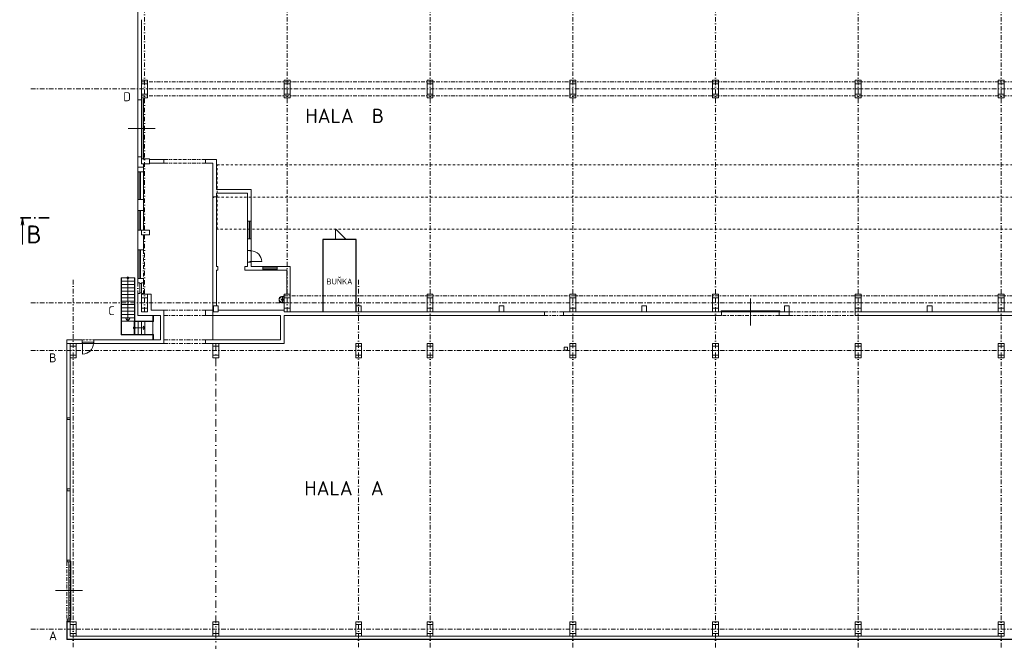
# Model space of a CAD drawing. Header units: millimetres. Extents: x -385852 to 693036, y -525006 to 444206.
# Tile 136 of 156: x 295507 to 378275, y -1027 to 51200. Entities that reach past the tile are written whole.
import ezdxf
from ezdxf.enums import TextEntityAlignment as Align

# ---------------------------------------------------------------- set-up
doc = ezdxf.new("R2010")
doc.units = ezdxf.units.MM
for name, pattern in [('CENTERX2', [101.6, 63.5, -12.7, 12.7, -12.7]), ('DASHDOT', [25.4, 12.7, -6.35, 0, -6.35]), ('DIVIDE', [31.75, 12.7, -6.35, 0, -6.35, 0, -6.35]), ('ČERCHOVANÁ', [25.4, 12.7, -6.35, 0, -6.35])]:
    doc.linetypes.add(name, pattern=pattern)
for name, color, linetype, lineweight in [('A99_N_kce-nad-vid', 7, 'DASHDOT', 5), ('A99_N_kce-rez-ten', 4, 'Continuous', 20), ('A99_N_txt-popis-200', 240, 'Continuous', 5), ('A99_S_kce-demolice', 30, 'Continuous', 20), ('A99_S_kce-nad-vid', 181, 'DASHDOT', 5), ('A99_S_kce-pohl', 61, 'Continuous', 5), ('A99_S_kce-rez-sil', 7, 'Continuous', 15), ('A99_S_kce-rez-ten', 6, 'Continuous', 9), ('A99_S_koty-200', 160, 'Continuous', 5), ('A99_S_osy', 1, 'CENTERX2', 5), ('A99_S_otvory', 7, 'Continuous', 5), ('A99_S_sloupy', 7, 'Continuous', 5)]:
    doc.layers.add(name, color=color, linetype=linetype, lineweight=lineweight)
doc.styles.add('A99_popis', font='isocpeur.ttf')
doc.styles.add('ad_popis 100', font='isocpeur.ttf', dxfattribs={"height": 200})

# ---------------------------------------------------------------- blocks, each defined once
blk = doc.blocks.new('*U121')
at = {"color": 0, "linetype": 'ByBlock'}
blk.add_line((-11.27, 0), (-11.27, -11.25), dxfattribs=at)
at = {"color": 0, "linetype": 'ByBlock', "const_width": 0.63}
for points in [[(-12.15, 0), (-7.65, 0)], [(-6.39, 0), (-5.76, 0)], [(-4.5, 0), (0, 0)]]:
    blk.add_lwpolyline(points, dxfattribs=at)
at = {"color": 0, "linetype": 'ByBlock'}
blk.add_lwpolyline([(-11.82, -3.1), (-11.27, 0), (-10.72, -3.1)], dxfattribs=at)
at = {"color": 0, "linetype": 'ByBlock', "style": 'A99_popis'}
blk.add_attdef('OZNŘ_1K', (-9.63, -10.73), '', height=5, dxfattribs=at)
at = {"color": 0, "linetype": 'ByBlock', "style": 'A99_popis', "flags": 12}
blk.add_attdef('OZNŘ_2K', text='', height=5, dxfattribs=at).set_placement((777.23, -10.72), align=Align.RIGHT)

msp = doc.modelspace()

# ---------------------------------------------------------------- linework, layer by layer
at = {"layer": 'A99_N_kce-nad-vid', "color": 30, "linetype": 'ČERCHOVANÁ', "ltscale": 15}
for p, q in [((312100, 39005.3403), (444450, 39005.3403)), ((312100, 36300.1702), (444450, 36300.1702))]:
    msp.add_line(p, q, dxfattribs=at)
for points in [[(312100, 33594.6597), (312100, 39005.3403)], [(444450, 33594.6597), (312100, 33594.6597)]]:
    msp.add_lwpolyline(points, dxfattribs=at)
at = {"layer": 'A99_N_kce-rez-ten', "color": 1, "linetype": 'Continuous', "lineweight": 5, "ltscale": 0.5}
msp.add_line((305450, 39665), (305450, 44465), dxfattribs=at)
msp.add_lwpolyline([(305750, 44465), (305750, 39665)], dxfattribs=at)
at = {"layer": 'A99_S_kce-demolice'}
for p, q in [((307630, 39450), (306410, 39450)), ((307630, 39150), (306410, 39150)), ((307630, 39150), (307630, 39450)), ((312040, 39450), (311130, 39450)), ((311130, 39150), (311130, 39450)), ((311631.7081, 39150), (311130, 39150)), ((311740, 39150), (311631.7081, 39150)), ((311740, 39150), (311740, 37400)), ((312040, 37400), (312040, 39450)), ((305550, 38430), (305550, 36080)), ((305650, 38430), (305650, 36080)), ((311740, 37400), (311740, 32080)), ((312040, 36920), (312040, 37400)), ((314960, 36920), (312040, 36920)), ((312040, 36620), (312040, 36320)), ((314510, 36620), (312040, 36620)), ((312040, 36620), (312040, 36320)), ((314660, 36620), (314510, 36620)), ((314660, 36620), (314660, 34270)), ((314960, 34270), (314960, 36920)), ((311840, 36320), (311740, 36320)), ((311840, 36270), (311740, 36270)), ((311840, 36320), (311840, 36270)), ((312040, 36320), (311840, 36320)), ((312040, 30600), (312040, 36320)), ((305550, 35180), (305550, 33530)), ((305650, 35180), (305650, 33530)), ((314660, 34270), (314960, 34270)), ((314660, 34270), (314660, 32800)), ((314810, 32800), (314810, 34270)), ((314860, 32800), (314860, 34270)), ((314960, 32800), (314960, 34270)), ((314660, 32800), (314660, 32020)), ((314660, 32800), (314960, 32800)), ((314960, 31820), (314960, 32800)), ((305550, 31850), (305550, 29460)), ((305650, 31850), (305650, 29460)), ((311740, 32080), (311740, 30600)), ((314660, 32020), (314660, 31820)), ((314660, 31820), (314860, 31820)), ((314660, 31820), (314660, 30820)), ((314860, 31820), (314860, 31770)), ((314860, 31820), (314960, 31820)), ((314860, 31770), (314960, 31770)), ((314960, 31820), (314960, 31770)), ((314960, 31770), (314960, 30870)), ((314660, 30820), (314660, 30450)), ((314660, 30820), (314860, 30820)), ((314860, 30870), (314960, 30870)), ((314860, 30820), (314860, 30870)), ((314860, 30820), (314960, 30820)), ((314960, 30820), (314960, 30870)), ((314960, 30870), (315860, 30870)), ((314960, 30450), (314960, 30820)), ((314960, 30450), (314960, 30820)), ((311740, 30600), (311740, 24300)), ((312040, 30450), (312040, 30600)), ((312159.3718, 30450), (312040, 30450)), ((312159.3718, 30150), (312040, 30150)), ((312040, 30150), (312040, 27150)), ((312159.3718, 30150), (312159.3718, 30450)), ((314660, 30450), (314436.1291, 30450)), ((314436.1291, 30150), (314436.1291, 30450)), ((315950, 30150), (314436.1291, 30150)), ((315950, 30450), (314960, 30450)), ((315950, 30150), (315950, 30450)), ((317150, 30450), (315950, 30450)), ((315950, 30350), (317150, 30350)), ((315950, 30250), (317150, 30250)), ((317150, 30150), (315950, 30150)), ((317150, 30150), (317150, 30450)), ((318250, 30450), (317150, 30450)), ((317950, 30150), (317150, 30150)), ((317950, 28174.8172), (317950, 30150)), ((318250, 28150), (318250, 30450)), ((305600, 29045), (305600, 29095)), ((305600, 29045), (305600, 28245)), ((305750, 29045), (305600, 29045)), ((305750, 29045), (305750, 29095)), ((305750, 29045), (305750, 28245)), ((305750, 28245), (305600, 28245)), ((317430, 24300), (317430, 26350)), ((317430, 24300), (317430, 26350)), ((317430, 24300), (317430, 26350)), ((317730, 24000), (317730, 26350)), ((317730, 24000), (317730, 26350)), ((317730, 24000), (317730, 26350)), ((317430, 24300), (311130, 24300)), ((311130, 24300), (311130, 24000)), ((317430, 24300), (312040, 24300)), ((317430, 24300), (315572.3832, 24300)), ((317730, 24000), (311130, 24000)), ((317730, 24000), (311130, 24000)), ((317730, 24000), (311740, 24000))]:
    msp.add_line(p, q, dxfattribs=at)
at = {"layer": 'A99_S_kce-demolice', "linetype": 'DIVIDE', "ltscale": 25}
for p, q in [((307630, 39450), (311130, 39450)), ((307630, 39150), (311130, 39150))]:
    msp.add_line(p, q, dxfattribs=at)
at = {"layer": 'A99_S_kce-demolice', "lineweight": 5}
for p, q in [((317717.8285, 27732.6033), (317514.7675, 27732.6033)), ((317717.8285, 27632.6033), (317514.7675, 27632.6033)), ((317593.2364, 27757.6033), (317593.2364, 27607.6033)), ((317607.8285, 27682.6033), (317607.8285, 27882.6006)), ((317607.8285, 27682.6033), (317607.8285, 27482.6059))]:
    msp.add_line(p, q, dxfattribs=at)
at = {"layer": 'A99_S_kce-demolice'}
msp.add_lwpolyline([(305450, 38815), (305910, 38815)], dxfattribs=at)
at = {"layer": 'A99_S_kce-demolice', "lineweight": 5}
for points in [[(317310.6288, 27744.4382, 0.0776309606), (317310.6288, 27620.7683, 0.0776309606)], [(317310.6288, 27744.4382, -0.1381027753), (317356.5511, 27859.8467, -0.2109720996), (317519.0043, 27950.5887, -0.0228916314), (317658.2192, 27957.6033), (317717.8285, 27957.6033), (317717.8285, 27407.6033), (317658.2192, 27407.6033, -0.0228916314), (317519.0043, 27414.6178, -0.2109720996), (317356.5511, 27505.3598, -0.1381027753), (317310.6288, 27620.7683, -0.1001703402)], [(317321.9697, 27744.4382, 0.0776309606), (317321.9697, 27620.7683, 0.0776309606)], [(317321.9697, 27744.4382, -0.1490987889), (317374.0459, 27855.3834, -0.1821692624), (317520.6438, 27930.654, -0.0229308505), (317658.265, 27937.6033), (317693.6395, 27937.6033)], [(317321.9697, 27620.7683, 0.1490987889), (317374.0459, 27509.8231, 0.1821692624), (317520.6438, 27434.5525, 0.0229308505), (317658.265, 27427.6033), (317693.6395, 27427.6033)], [(317337.3983, 27744.4382, 0.0776309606), (317337.3983, 27620.7683, 0.0776309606)], [(317577.8285, 27912.6006, -0.0226853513), (317697.8285, 27910.3465, -0.089111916)], [(317577.8285, 27452.6059, 0.0227199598), (317697.8285, 27454.8601, 0.089111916)]]:
    msp.add_lwpolyline(points, format="xyb", dxfattribs=at)
for points in [[(317697.8285, 27910.3465), (317693.6395, 27937.6033)], [(317697.8285, 27454.8601), (317693.6395, 27427.6033)], [(317697.8285, 27910.3465), (317697.8285, 27454.8601)]]:
    msp.add_lwpolyline(points, dxfattribs=at)
for centre, radius in [((317536.8285, 27682.6033), 37.5), ((317536.8285, 27682.6033), 25), ((317652.8285, 27682.6033), 20)]:
    msp.add_circle(centre, radius, dxfattribs=at)
at = {"layer": 'A99_S_kce-demolice'}
msp.add_arc((314960, 30870), 900, 0, 90, dxfattribs=at)
at = {"layer": 'A99_S_kce-demolice', "lineweight": 5}
for centre, radius, start, end in [((317544.7821, 27696.7642), 212.7929, 126.484849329, 167.053597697), ((317544.7821, 27668.4423), 212.7929, 192.946402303, 233.51515067), ((317546.0946, 27693.4278), 216.2579, 95.79060997, 126.23881674), ((317546.0946, 27671.7787), 216.2579, 233.76118326, 264.20939003), ((317565.6819, 27715.6252), 197.3496, 86.471305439, 102.111332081), ((317565.6819, 27649.5814), 197.3496, 257.888667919, 273.528694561), ((317577.8285, 27882.6006), 30, 0, 90), ((317577.8285, 27482.6059), 30, 270, 0)]:
    msp.add_arc(centre, radius, start, end, dxfattribs=at)
at = {"layer": 'A99_S_kce-nad-vid', "linetype": 'ČERCHOVANÁ', "ltscale": 25}
for p, q in [((305750, 45970), (450800, 45970)), ((305750, 44790), (450800, 44790)), ((305910, 31850), (305910, 29460)), ((305450, 29095), (305450, 28195)), ((305910, 29095), (305910, 28195)), ((317750, 27990), (450800, 27990)), ((307630, 26790), (311130, 26790)), ((339610, 26650), (341210, 26650)), ((360200, 26650), (365750, 26650)), ((307630, 26350), (311130, 26350)), ((339610, 26350), (341210, 26350)), ((359350, 26350), (354510, 26350)), ((360200, 26350), (365750, 26350)), ((307630, 24300), (311130, 24300)), ((307630, 24000), (311130, 24000)), ((299460, 5640), (299460, 670)), ((299750, 670), (299750, 5640))]:
    msp.add_line(p, q, dxfattribs=at)
at = {"layer": 'A99_S_kce-nad-vid', "linetype": 'ČERCHOVANÁ'}
msp.add_line((300750, 24300), (301750, 24300), dxfattribs=at)
at = {"layer": 'A99_S_kce-pohl', "linetype": 'Continuous', "ltscale": 10}
for q in [(322061.7968, 32720), (322961.7968, 32720)]:
    msp.add_line((322061.7968, 33620), q, dxfattribs=at)
at = {"layer": 'A99_S_kce-pohl', "linetype": 'Continuous', "lineweight": 30, "ltscale": 10}
for p, q in [((321000, 32720), (321000, 26650)), ((323800, 32720), (321000, 32720)), ((323800, 26650), (323800, 32720))]:
    msp.add_line(p, q, dxfattribs=at)
at = {"layer": 'A99_S_kce-pohl'}
for p, q in [((304025.5177, 24730), (304025.5177, 29520)), ((305175.5177, 29520), (304025.5177, 29520)), ((305175.5177, 29240), (304025.5177, 29240)), ((304055.5177, 24730), (304055.5177, 29520)), ((304600.5177, 29520), (304600.5177, 25880)), ((305145.5177, 25880), (305145.5177, 29520)), ((305175.5177, 25880), (305175.5177, 29520)), ((305175.5177, 28960), (304025.5177, 28960)), ((305175.5177, 28680), (304025.5177, 28680)), ((305175.5177, 28400), (304025.5177, 28400)), ((305175.5177, 28120), (304025.5177, 28120)), ((305175.5177, 27840), (304025.5177, 27840)), ((305175.5177, 27560), (304025.5177, 27560)), ((305175.5177, 27280), (304025.5177, 27280)), ((305175.5177, 27000), (304025.5177, 27000)), ((305175.5177, 26720), (304025.5177, 26720)), ((305175.5177, 26440), (304025.5177, 26440)), ((305175.5177, 26160), (304025.5177, 26160)), ((305125.5177, 25880), (304025.5177, 25880)), ((304600.5177, 25880), (304425.1437, 26086.6726)), ((304600.5177, 25880), (304775.8917, 26086.6726)), ((305125.5177, 25880), (306695.5177, 25880)), ((305125.5177, 24730), (305125.5177, 25880)), ((305125.5177, 25850), (306745.5177, 25850)), ((305175.5177, 25880), (305175.5177, 24730)), ((305455.5177, 25880), (305455.5177, 24730)), ((305735.5177, 25880), (305735.5177, 24730)), ((306015.5177, 25880), (306015.5177, 24730)), ((305175.5177, 25305), (306015.5177, 25305)), ((306015.5177, 25305), (305883.6564, 25436.8613)), ((306015.5177, 25305), (305883.6564, 25173.1387)), ((304025.5177, 24760), (306745.5177, 24760)), ((304025.5177, 24730), (306695.5177, 24730)), ((300250, -600), (311750, -600)), ((300250, -600), (311750, -600)), ((312250, -600), (323750, -600)), ((312250, -600), (323750, -600)), ((324250, -600), (329750, -600)), ((324250, -600), (329750, -600)), ((330250, -600), (341750, -600)), ((330250, -600), (341750, -600)), ((342250, -600), (353750, -600)), ((342250, -600), (353750, -600)), ((354250, -600), (365750, -600)), ((354250, -600), (365750, -600)), ((366250, -600), (377750, -600)), ((366250, -600), (377750, -600))]:
    msp.add_line(p, q, dxfattribs=at)
for points in [[(306695.5177, 24300), (306695.5177, 26350)], [(306745.5177, 25850), (306745.5177, 26350)], [(306745.5177, 24300), (306745.5177, 24760)]]:
    msp.add_lwpolyline(points, dxfattribs=at)
for centre in [(304600.5177, 29520), (305148.0634, 25305)]:
    msp.add_circle(centre, 86.6745, dxfattribs=at)
at = {"layer": 'A99_S_kce-rez-sil'}
for p, q in [((305450, 51885), (305450, 46130)), ((305750, 51200), (305750, 46130)), ((305450, 44465), (305450, 46130)), ((305750, 44465), (305450, 44465)), ((305750, 39665), (305450, 39665)), ((305450, 39665), (305450, 38430)), ((305910, 38430), (305910, 39100)), ((305910, 38430), (305450, 38430)), ((305450, 36080), (305450, 35180)), ((305910, 36080), (305450, 36080)), ((305910, 33530), (305910, 36080)), ((305910, 35180), (305450, 35180)), ((305450, 33530), (305450, 31850)), ((305750, 33530), (305450, 33530)), ((305910, 32080), (305910, 33130)), ((305910, 31850), (305450, 31850)), ((305910, 32080), (305910, 31850)), ((305450, 29460), (305450, 29095)), ((305910, 29460), (305450, 29460)), ((305600, 29095), (305450, 29095)), ((305910, 29095), (305750, 29095)), ((305910, 29460), (305910, 29095)), ((305600, 28195), (305450, 28195)), ((305450, 28195), (305450, 26350)), ((305600, 28245), (305600, 28195)), ((305750, 28245), (305750, 28195)), ((305910, 28195), (305750, 28195)), ((305910, 28195), (305910, 28150)), ((306570, 28150), (306250, 28150)), ((306570, 28150), (306570, 26790)), ((307630, 26790), (306570, 26790)), ((307630, 26350), (307630, 26790)), ((311740, 26790), (311130, 26790)), ((311130, 26350), (311130, 26790)), ((312200, 26790), (317750, 26790)), ((315272.3832, 26790), (317730, 26790)), ((318250, 26650), (339610, 26650)), ((339610, 26650), (339610, 26350)), ((341210, 26650), (341210, 26350)), ((341210, 26650), (354510, 26650)), ((354510, 26650), (354510, 26350)), ((359350, 26650), (359350, 26350)), ((359350, 26650), (360200, 26650)), ((360200, 26650), (360200, 26350)), ((365750, 26650), (365750, 26350)), ((365750, 26650), (409105, 26650)), ((307330, 26350), (305450, 26350)), ((307330, 24300), (307330, 26350)), ((307630, 24300), (307630, 26350)), ((311130, 26350), (317430, 26350)), ((315572.3832, 26350), (317430, 26350)), ((317730, 26350), (339610, 26350)), ((317730, 26350), (339610, 26350)), ((317730, 26350), (320442.761, 26350)), ((341210, 26350), (354510, 26350)), ((359350, 26350), (360200, 26350)), ((365750, 26350), (409105, 26350)), ((299460, 24300), (299460, 5640)), ((300750, 24300), (299460, 24300)), ((300750, 24000), (300750, 24300)), ((307330, 24300), (301750, 24300)), ((301750, 24000), (301750, 24300)), ((307330, 24350), (307330, 24300)), ((307630, 24300), (307630, 24000)), ((300750, 24000), (299500, 24000)), ((307630, 24000), (301750, 24000)), ((307630, 24000), (305450, 24000)), ((299750, 5640), (299460, 5640))]:
    msp.add_line(p, q, dxfattribs=at)
for points in [[(305750, 44630), (305750, 44465)], [(305750, 39665), (305750, 39500)], [(305750, 39500), (306410, 39500), (306410, 39100), (305910, 39100)]]:
    msp.add_lwpolyline(points, dxfattribs=at)
at = {"layer": 'A99_S_kce-rez-ten'}
for p, q in [((299750, 22800), (299750, 17760)), ((299750, 17610), (299750, 11775)), ((299750, 5790), (299750, 11625))]:
    msp.add_line(p, q, dxfattribs=at)
at = {"layer": 'A99_S_koty-200', "linetype": 'ByBlock', "lineweight": 5, "ltscale": 2}
for points in [[(300000, 105), (300000, -85)], [(299910, 0), (300100, 0)]]:
    msp.add_lwpolyline(points, dxfattribs=at)
at = {"layer": 'A99_S_osy', "linetype": 'DASHDOT', "lineweight": 5, "ltscale": 30}
for p, q in [((306000, 100200), (306000, 26650)), ((318000, 100200), (318000, 26650)), ((330000, 100200), (330000, -5085)), ((342000, 100200), (342000, -5085)), ((354000, 100200), (354000, -5085)), ((366000, 100200), (366000, -5085)), ((378000, 100200), (378000, -5085)), ((487349.6209, 45380), (296400, 45380)), ((300000, 29340.7937), (300000, -5085)), ((324000, 29340.7937), (324000, -5085)), ((487349.6209, 27400), (296400, 27400)), ((487349.6209, 23400), (296400, 23400)), ((487349.6209, 0), (296400, 0))]:
    msp.add_line(p, q, dxfattribs=at)
at = {"layer": 'A99_S_osy', "linetype": 'DASHDOT', "lineweight": 5, "ltscale": 50}
msp.add_line((312000, 24000), (312000, -5085), dxfattribs=at)
at = {"layer": 'A99_S_otvory'}
for p, q in [((304615.9993, 42065), (306884.0007, 42065)), ((305450, 36080), (305450, 38430)), ((305910, 38430), (305910, 36080)), ((305450, 35180), (305450, 33530)), ((305450, 31850), (305450, 29460)), ((356930, 25515.9993), (356930, 27784.0007)), ((300750, 24100), (301750, 24100)), ((300800, 24000), (300800, 24100)), ((301700, 24000), (301700, 24100)), ((300750, 24000), (301750, 24000)), ((300800, 24000), (300800, 23100)), ((298515.9993, 3240), (300784.0007, 3240))]:
    msp.add_line(p, q, dxfattribs=at)
at = {"layer": 'A99_S_otvory', "color": 1}
msp.add_line((299650, 840), (299650, 5640), dxfattribs=at)
at = {"layer": 'A99_S_otvory', "color": 30, "lineweight": 20}
for p, q in [((299460, 670), (299460, -890)), ((299750, 670), (299460, 670)), ((299500, 620), (299500, -850)), ((299750, 620), (299500, 620)), ((299750, 620), (299750, 670)), ((299750, 600), (299750, 620)), ((299460, -890), (300750, -890)), ((299500, -850), (300750, -850)), ((300750, -850), (300750, -890)), ((300750, -850), (311250, -850)), ((311250, -890), (300750, -890)), ((311250, -850), (311250, -890)), ((311250, -850), (312750, -850)), ((312750, -890), (311250, -890)), ((312750, -850), (312750, -890)), ((312750, -850), (323250, -850)), ((323250, -890), (312750, -890)), ((323250, -850), (323250, -890)), ((323250, -850), (324750, -850)), ((324750, -890), (323250, -890)), ((324750, -850), (324750, -890)), ((324750, -850), (329250, -850)), ((329250, -890), (324750, -890)), ((329250, -850), (329250, -890)), ((330750, -850), (329250, -850)), ((329250, -890), (330750, -890)), ((330750, -850), (330750, -890)), ((330750, -850), (341250, -850)), ((341250, -890), (330750, -890)), ((341250, -850), (341250, -890)), ((342750, -850), (341250, -850)), ((341250, -890), (342750, -890)), ((342750, -850), (342750, -890)), ((342750, -850), (353250, -850)), ((353250, -890), (342750, -890)), ((353250, -850), (353250, -890)), ((354750, -850), (353250, -850)), ((353250, -890), (354750, -890)), ((354750, -850), (354750, -890)), ((354750, -850), (365250, -850)), ((365250, -890), (354750, -890)), ((365250, -850), (365250, -890)), ((366750, -850), (365250, -850)), ((365250, -890), (366750, -890)), ((366750, -850), (366750, -890)), ((366750, -850), (377250, -850)), ((377250, -890), (366750, -890)), ((377250, -850), (377250, -890)), ((379300, -850), (377250, -850)), ((377250, -890), (379300, -890))]:
    msp.add_line(p, q, dxfattribs=at)
at = {"layer": 'A99_S_otvory', "color": 30}
msp.add_lwpolyline([(305920, 39495), (305880, 39495), (305880, 44565), (305920, 44565)], close=True, dxfattribs=at)
at = {"layer": 'A99_S_otvory'}
msp.add_lwpolyline([(359400, 26650), (354460, 26650), (354460, 26750), (359400, 26750), (359400, 26650), (359400, 26650)], dxfattribs=at)
at = {"layer": 'A99_S_otvory', "color": 30, "lineweight": 20}
msp.add_lwpolyline([(299765, 5712.5), (299765, 765), (299805, 765), (299805, 5712.5)], close=True, dxfattribs=at)
at = {"layer": 'A99_S_otvory'}
msp.add_arc((300800, 24000), 900, 270, 0, dxfattribs=at)
at = {"layer": 'A99_S_sloupy', "lineweight": 9, "ltscale": 2}
for p, q in [((317750, 27830), (318250, 27830)), ((305750, 26970), (306250, 26970)), ((317750, 26970), (318250, 26970)), ((353750, 380), (354250, 380)), ((353750, -380), (354250, -380))]:
    msp.add_line(p, q, dxfattribs=at)
at = {"layer": 'A99_S_sloupy', "color": 0, "lineweight": 9, "ltscale": 2}
for p, q in [((317750, 27830), (318250, 27830)), ((317750, 26970), (318250, 26970))]:
    msp.add_line(p, q, dxfattribs=at)
at = {"layer": 'A99_S_sloupy', "linetype": 'Continuous', "ltscale": 2}
for points in [[(306250, 44630), (305750, 44630), (305750, 46130), (306250, 46130)], [(306250, 44630), (305750, 44630), (305750, 46130), (306250, 46130)], [(318250, 44630), (317750, 44630), (317750, 46130), (318250, 46130)], [(318250, 44630), (317750, 44630), (317750, 46130), (318250, 46130)], [(330250, 44630), (329750, 44630), (329750, 46130), (330250, 46130)], [(330250, 44630), (329750, 44630), (329750, 46130), (330250, 46130)], [(342250, 44630), (341750, 44630), (341750, 46130), (342250, 46130)], [(342250, 44630), (341750, 44630), (341750, 46130), (342250, 46130)], [(354250, 44630), (353750, 44630), (353750, 46130), (354250, 46130)], [(354250, 44630), (353750, 44630), (353750, 46130), (354250, 46130)], [(366250, 44630), (365750, 44630), (365750, 46130), (366250, 46130)], [(366250, 44630), (365750, 44630), (365750, 46130), (366250, 46130)], [(378250, 44630), (377750, 44630), (377750, 46130), (378250, 46130)], [(378250, 44630), (377750, 44630), (377750, 46130), (378250, 46130)], [(306250, 26650), (305750, 26650), (305750, 28150), (306250, 28150)], [(306250, 26650), (305750, 26650), (305750, 28150), (306250, 28150)], [(318250, 26650), (317750, 26650), (317750, 28150), (318250, 28150)], [(318250, 26650), (317750, 26650), (317750, 28150), (318250, 28150)], [(330250, 26650), (329750, 26650), (329750, 28150), (330250, 28150)], [(330250, 26650), (329750, 26650), (329750, 28150), (330250, 28150)], [(342250, 26650), (341750, 26650), (341750, 28150), (342250, 28150)], [(342250, 26650), (341750, 26650), (341750, 28150), (342250, 28150)], [(354250, 26650), (353750, 26650), (353750, 28150), (354250, 28150)], [(354250, 26650), (353750, 26650), (353750, 28150), (354250, 28150)], [(366250, 26650), (365750, 26650), (365750, 28150), (366250, 28150)], [(366250, 26650), (365750, 26650), (365750, 28150), (366250, 28150)], [(378250, 26650), (377750, 26650), (377750, 28150), (378250, 28150)], [(378250, 26650), (377750, 26650), (377750, 28150), (378250, 28150)], [(300250, 22800), (299750, 22800), (299750, 24000), (300250, 24000)], [(312250, 22800), (311750, 22800), (311750, 24000), (312250, 24000)], [(324250, 22800), (323750, 22800), (323750, 24000), (324250, 24000)], [(330250, 22800), (329750, 22800), (329750, 24000), (330250, 24000)], [(341286.3403, 23690), (341546.3403, 23690), (341546.3403, 23430), (341286.3403, 23430)], [(341286.3403, 23690), (341546.3403, 23690), (341546.3403, 23430), (341286.3403, 23430)], [(342250, 22800), (341750, 22800), (341750, 24000), (342250, 24000)], [(354250, 22800), (353750, 22800), (353750, 24000), (354250, 24000)], [(366250, 22800), (365750, 22800), (365750, 24000), (366250, 24000)], [(378250, 22800), (377750, 22800), (377750, 24000), (378250, 24000)], [(300250, -600), (299750, -600), (299750, 600), (300250, 600)], [(312250, -600), (311750, -600), (311750, 600), (312250, 600)], [(324250, -600), (323750, -600), (323750, 600), (324250, 600)], [(330250, -600), (329750, -600), (329750, 600), (330250, 600)], [(342250, -600), (341750, -600), (341750, 600), (342250, 600)], [(354250, -600), (353750, -600), (353750, 600), (354250, 600)], [(366250, -600), (365750, -600), (365750, 600), (366250, 600)], [(378250, -600), (377750, -600), (377750, 600), (378250, 600)]]:
    msp.add_lwpolyline(points, close=True, dxfattribs=at)
at = {"layer": 'A99_S_sloupy', "linetype": 'Continuous', "lineweight": 20, "ltscale": 2}
for points in [[(305750, 46130), (306250, 46130), (306250, 45810), (305750, 45810)], [(317750, 46130), (318250, 46130), (318250, 45810), (317750, 45810)], [(329750, 46130), (330250, 46130), (330250, 45810), (329750, 45810)], [(341750, 46130), (342250, 46130), (342250, 45810), (341750, 45810)], [(353750, 46130), (354250, 46130), (354250, 45810), (353750, 45810)], [(365750, 46130), (366250, 46130), (366250, 45810), (365750, 45810)], [(377750, 46130), (378250, 46130), (378250, 45810), (377750, 45810)], [(305750, 44950), (306250, 44950), (306250, 44630), (305750, 44630)], [(317750, 44950), (318250, 44950), (318250, 44630), (317750, 44630)], [(329750, 44950), (330250, 44950), (330250, 44630), (329750, 44630)], [(341750, 44950), (342250, 44950), (342250, 44630), (341750, 44630)], [(353750, 44950), (354250, 44950), (354250, 44630), (353750, 44630)], [(365750, 44950), (366250, 44950), (366250, 44630), (365750, 44630)], [(377750, 44950), (378250, 44950), (378250, 44630), (377750, 44630)], [(305750, 28150), (306250, 28150), (306250, 27830), (305750, 27830)], [(317750, 28150), (318250, 28150), (318250, 27830), (317750, 27830)], [(329750, 28150), (330250, 28150), (330250, 27830), (329750, 27830)], [(341750, 28150), (342250, 28150), (342250, 27830), (341750, 27830)], [(353750, 28150), (354250, 28150), (354250, 27830), (353750, 27830)], [(365750, 28150), (366250, 28150), (366250, 27830), (365750, 27830)], [(377750, 28150), (378250, 28150), (378250, 27830), (377750, 27830)], [(305750, 26970), (306250, 26970), (306250, 26650), (305750, 26650)], [(317750, 26970), (318250, 26970), (318250, 26650), (317750, 26650)], [(329750, 26970), (330250, 26970), (330250, 26650), (329750, 26650)], [(341750, 26970), (342250, 26970), (342250, 26650), (341750, 26650)], [(353750, 26970), (354250, 26970), (354250, 26650), (353750, 26650)], [(365750, 26970), (366250, 26970), (366250, 26650), (365750, 26650)], [(377750, 26970), (378250, 26970), (378250, 26650), (377750, 26650)], [(300250, 24000), (299750, 24000), (299750, 23780), (300250, 23780)], [(312250, 24000), (311750, 24000), (311750, 23780), (312250, 23780)], [(324250, 24000), (323750, 24000), (323750, 23780), (324250, 23780)], [(330250, 24000), (329750, 24000), (329750, 23780), (330250, 23780)], [(342250, 24000), (341750, 24000), (341750, 23780), (342250, 23780)], [(354250, 24000), (353750, 24000), (353750, 23780), (354250, 23780)], [(366250, 24000), (365750, 24000), (365750, 23780), (366250, 23780)], [(378250, 24000), (377750, 24000), (377750, 23780), (378250, 23780)], [(300250, 22800), (299750, 22800), (299750, 23020), (300250, 23020)], [(312250, 22800), (311750, 22800), (311750, 23020), (312250, 23020)], [(324250, 22800), (323750, 22800), (323750, 23020), (324250, 23020)], [(330250, 22800), (329750, 22800), (329750, 23020), (330250, 23020)], [(342250, 22800), (341750, 22800), (341750, 23020), (342250, 23020)], [(354250, 22800), (353750, 22800), (353750, 23020), (354250, 23020)], [(366250, 22800), (365750, 22800), (365750, 23020), (366250, 23020)], [(378250, 22800), (377750, 22800), (377750, 23020), (378250, 23020)], [(300250, 600), (299750, 600), (299750, 380), (300250, 380)], [(312250, 600), (311750, 600), (311750, 380), (312250, 380)], [(324250, 600), (323750, 600), (323750, 380), (324250, 380)], [(330250, 600), (329750, 600), (329750, 380), (330250, 380)], [(342250, 600), (341750, 600), (341750, 380), (342250, 380)], [(354250, 600), (353750, 600), (353750, 380), (354250, 380)], [(366250, 600), (365750, 600), (365750, 380), (366250, 380)], [(378250, 600), (377750, 600), (377750, 380), (378250, 380)], [(300250, -600), (299750, -600), (299750, -380), (300250, -380)], [(312250, -600), (311750, -600), (311750, -380), (312250, -380)], [(324250, -600), (323750, -600), (323750, -380), (324250, -380)], [(330250, -600), (329750, -600), (329750, -380), (330250, -380)], [(342250, -600), (341750, -600), (341750, -380), (342250, -380)], [(354250, -600), (353750, -600), (353750, -380), (354250, -380)], [(366250, -600), (365750, -600), (365750, -380), (366250, -380)], [(378250, -600), (377750, -600), (377750, -380), (378250, -380)]]:
    msp.add_lwpolyline(points, close=True, dxfattribs=at)
at = {"layer": 'A99_S_sloupy', "ltscale": 2}
for points in [[(306410, 39100), (305750, 39100), (305750, 39500), (306410, 39500)], [(306410, 33130), (305750, 33130), (305750, 33530), (306410, 33530)], [(318250, 26650), (317750, 26650), (317750, 28150), (318250, 28150)], [(312200, 27150), (311800, 27150), (311800, 26650), (312200, 26650)], [(324200, 27150), (323800, 27150), (323800, 26650), (324200, 26650)], [(336200, 27150), (335800, 27150), (335800, 26650), (336200, 26650)], [(348200, 27150), (347800, 27150), (347800, 26650), (348200, 26650)], [(360200, 27150), (359800, 27150), (359800, 26650), (360200, 26650)], [(372200, 27150), (371800, 27150), (371800, 26650), (372200, 26650)], [(299500, 17610), (299750, 17610), (299750, 17760), (299500, 17760)], [(299500, 11625), (299750, 11625), (299750, 11775), (299500, 11775)], [(299500, 5790), (299750, 5790), (299750, 5640), (299500, 5640)], [(299500, 840), (299750, 840), (299750, 690), (299500, 690)], [(354250, -600), (353750, -600), (353750, 600), (354250, 600)]]:
    msp.add_lwpolyline(points, close=True, dxfattribs=at)

# ---------------------------------------------------------------- block references
at = {"layer": 'A99_N_txt-popis-200'}
ref = msp.add_blockref('*U121', (298000, 34555), dxfattribs=dict(at, xscale=200, yscale=200, zscale=200))
ref.add_attrib('OZNŘ_1K', 'B', (296073.5013, 32408.9901), dxfattribs={"layer": '0', "color": 0, "linetype": 'ByBlock', "height": 1500, "style": 'A99_popis'})

# ---------------------------------------------------------------- texts
at = {"layer": 'A99_N_txt-popis-200', "lineweight": 9, "ltscale": 5, "style": 'ad_popis 100'}
for s, p in [('HALA  B', (319520, 42520)), ('HALA  A', (319435, 11235))]:
    msp.add_text(s, height=1200, dxfattribs=at).set_placement(p)
msp.add_text('BUŇKA', height=500, dxfattribs=at).set_placement((321295, 29453.569), align=Align.TOP_LEFT)

# ---------------------------------------------------------------- next in the draw order: texts
at = {"layer": 'A99_N_txt-popis-200', "color": 1, "lineweight": 0, "char_height": 750, "attachment_point": 1, "style": 'ad_popis 100', "bg_fill": 3, "box_fill_scale": 1, "bg_fill_color": 256, "bg_fill_transparency": 0}
for s, width, insert in [('D', 750, (304211.5025, 45105)), ('B', 832.5, (297966.5025, 23165)), ('A', 832.5, (297970, -185))]:
    msp.add_mtext_dynamic_manual_height_columns(s, width=width, gutter_width=1000, heights=[0], dxfattribs=dict(at, insert=insert))
at = {"layer": 'A99_N_txt-popis-200', "color": 1, "lineweight": 0, "insert": (302950, 27125), "char_height": 750, "width": 465.408648, "attachment_point": 1, "style": 'ad_popis 100', "bg_fill": 3, "box_fill_scale": 1, "bg_fill_color": 256, "bg_fill_transparency": 0}
msp.add_mtext('C', dxfattribs=at)

doc.saveas('drawing.dxf')
